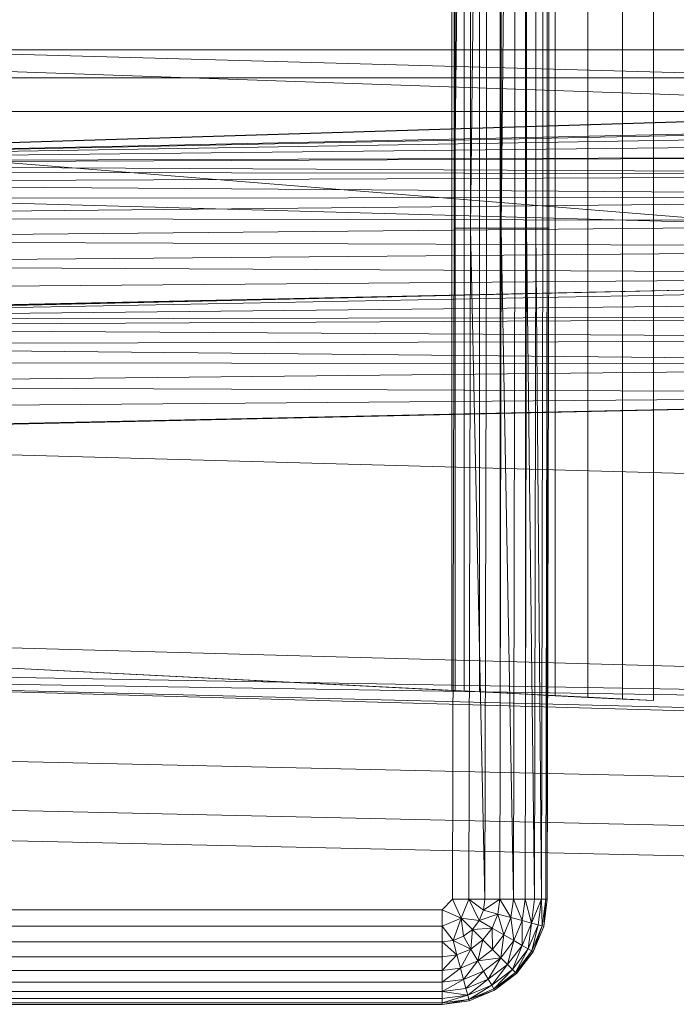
# Model space of a CAD drawing. Header units: metres. Extents: x 397.7 to 427.5, y 12.7 to 28.4.
# Tile 86 of 126: x 407.646 to 407.7374, y 27.0313 to 27.1684. Entities that reach past the tile are written whole.
import ezdxf

# ---------------------------------------------------------------- set-up
doc = ezdxf.new("R2010")
doc.units = ezdxf.units.M
doc.layers.add('A-DETL-____-MBND', color=7, linetype='Continuous', lineweight=18)

# ---------------------------------------------------------------- blocks, each defined once
blk = doc.blocks.new('Family - Inodor P5-151237-08_TEL_P5')
at = {"layer": 'A-DETL-____-MBND', "color": 253, "true_color": 0xaaaaaa}
for p, q in [((0.16489, 0.38826), (0.16489, 0.01465)), ((0.16489, 0.38826), (0.16489, 0.01465)), ((0.17052, 0.36194), (0.17052, 0.04274)), ((0.17536, 0.36218), (0.17536, 0.04249)), ((0.17966, 0.04228), (0.17966, 0.3624)), ((0.15161, 0.36098), (0.15161, 0.0437)), ((0.15205, 0.361), (0.15205, 0.04368)), ((0.15334, 0.36106), (0.15334, 0.04361)), ((0.15546, 0.36117), (0.15546, 0.04351)), ((0.15833, 0.36132), (0.15833, 0.04336)), ((0.16188, 0.3615), (0.16187, 0.04318)), ((0.16598, 0.36171), (0.16598, 0.04297)), ((0.15191, 0.10805), (0.15191, 0.29485)), ((0.15191, 0.29485), (0.15191, 0.10805)), ((0.15419, 0.29485), (0.15191, 0.10805)), ((0.15191, 0.10805), (0.15191, 0.29485)), ((0.15191, 0.10805), (0.15419, 0.29485)), ((0.15419, 0.10805), (0.15419, 0.29485)), ((0.15641, 0.29485), (0.15419, 0.10805)), ((0.15419, 0.10805), (0.15419, 0.29485)), ((0.15419, 0.10805), (0.15419, 0.29485)), ((0.15419, 0.10805), (0.15641, 0.29485)), ((0.15641, 0.10805), (0.15641, 0.29485)), ((0.15641, 0.10805), (0.15641, 0.29485)), ((0.15641, 0.10805), (0.15641, 0.29485)), ((0.15849, 0.10805), (0.15849, 0.29485)), ((0.15849, 0.29485), (0.15849, 0.10805)), ((0.16037, 0.29485), (0.15849, 0.10805)), ((0.15849, 0.10805), (0.15849, 0.29485)), ((0.15849, 0.10805), (0.16037, 0.29485)), ((0.16037, 0.10805), (0.16037, 0.29485)), ((0.16037, 0.10805), (0.16037, 0.29485)), ((0.16037, 0.10805), (0.16037, 0.29485)), ((0.162, 0.10805), (0.162, 0.29485)), ((0.162, 0.29485), (0.162, 0.10805)), ((0.162, 0.10805), (0.162, 0.29485)), ((0.16332, 0.10805), (0.16332, 0.29485)), ((0.16332, 0.29485), (0.16332, 0.10805)), ((0.16332, 0.10805), (0.16332, 0.29485)), ((0.16429, 0.10805), (0.16429, 0.29485)), ((0.16429, 0.29485), (0.16429, 0.10805)), ((0.16429, 0.10805), (0.16429, 0.29485)), ((0.16489, 0.10805), (0.16489, 0.29485)), ((0.16489, 0.29485), (0.16489, 0.10805)), ((0.16489, 0.10805), (0.16489, 0.29485)), ((0.16509, 0.29485), (0.16509, 0.10805)), ((0.16509, 0.29485), (0.16509, 0.10805)), ((0.51095, 0.12067), (0.00127, 0.13475)), ((0.52327, 0.1334), (0.00127, 0.11723)), ((0.00187, 0.11726), (0.52327, 0.1334)), ((0.00187, 0.11726), (0.52327, 0.1334)), ((0.28176, 0.13288), (0.00186, 0.13288)), ((0.28176, 0.13288), (0.00186, 0.13288)), ((0.28176, 0.12326), (0.00186, 0.13288)), ((0.28176, 0.12326), (0.00186, 0.13288)), ((0.00186, 0.13288), (0.28176, 0.13288)), ((0.28176, 0.13288), (0.00186, 0.13288)), ((0.00187, 0.11726), (0.51154, 0.13288)), ((0.00187, 0.11726), (0.51154, 0.13288)), ((0.00186, 0.12899), (0.28176, 0.12899)), ((0.28176, 0.12899), (0.00186, 0.12899)), ((0.00186, 0.12431), (0.28176, 0.12431)), ((0.28176, 0.12431), (0.00186, 0.12431)), ((0.28175, 0.10165), (0.00186, 0.12431)), ((0.28175, 0.10165), (0.00186, 0.12431)), ((0.28176, 0.12326), (0.00187, 0.11726)), ((0.00187, 0.11726), (0.28176, 0.12326)), ((0.00187, 0.11726), (0.28176, 0.12326)), ((0.00187, 0.11726), (0.28176, 0.12326)), ((0.28176, 0.12295), (0.00187, 0.11726)), ((0.00187, 0.11726), (0.28176, 0.12295)), ((0.28176, 0.12197), (0.00187, 0.11726)), ((0.00187, 0.11726), (0.28176, 0.12197)), ((0.28176, 0.12037), (0.00187, 0.11726)), ((0.00187, 0.11726), (0.28176, 0.12037)), ((0.28176, 0.11819), (0.00187, 0.11726)), ((0.00187, 0.11694), (0.28176, 0.11819)), ((0.00187, 0.11726), (0.28176, 0.11819)), ((0.00187, 0.11694), (0.28176, 0.11819)), ((0.28176, 0.11552), (0.00187, 0.11694)), ((0.28176, 0.11552), (0.00187, 0.11694)), ((0.28176, 0.11552), (0.00187, 0.11596)), ((0.28176, 0.11552), (0.00187, 0.11596)), ((0.28176, 0.11552), (0.00187, 0.11436)), ((0.00187, 0.11436), (0.28176, 0.11552)), ((0.51095, 0.09991), (0.00127, 0.11399)), ((0.28176, 0.11242), (0.00187, 0.11436)), ((0.28176, 0.11242), (0.00187, 0.11436)), ((0.28176, 0.11242), (0.00187, 0.11219)), ((0.00187, 0.10951), (0.28176, 0.11242)), ((0.00187, 0.11219), (0.28176, 0.11242)), ((0.00187, 0.10951), (0.28176, 0.11242)), ((0.28176, 0.10898), (0.00187, 0.10951)), ((0.28176, 0.10898), (0.00187, 0.10951)), ((0.28176, 0.10898), (0.00187, 0.10641)), ((0.00187, 0.10641), (0.28176, 0.10898)), ((0.15171, 0.01465), (0.15191, 0.10805)), ((0.15191, 0.10805), (0.15171, 0.01465)), ((0.15191, 0.10805), (0.15171, 0.01465)), ((0.15419, 0.10805), (0.15191, 0.10805)), ((0.15419, 0.10805), (0.15191, 0.10805)), ((0.15419, 0.10805), (0.15399, 0.01465)), ((0.15419, 0.10805), (0.15399, 0.01465)), ((0.15399, 0.01465), (0.15419, 0.10805)), ((0.15641, 0.10805), (0.15419, 0.10805)), ((0.15641, 0.10805), (0.15419, 0.10805)), ((0.15621, 0.01465), (0.15419, 0.10805)), ((0.15621, 0.01465), (0.15419, 0.10805)), ((0.15641, 0.10805), (0.15621, 0.01465)), ((0.15641, 0.10805), (0.15621, 0.01465)), ((0.15641, 0.10805), (0.15621, 0.01465)), ((0.15641, 0.10805), (0.15849, 0.10805)), ((0.15849, 0.10805), (0.15641, 0.10805)), ((0.15849, 0.10805), (0.15829, 0.01465)), ((0.15849, 0.10805), (0.15829, 0.01465)), ((0.15829, 0.01465), (0.15849, 0.10805)), ((0.16037, 0.10805), (0.15849, 0.10805)), ((0.16037, 0.10805), (0.15849, 0.10805)), ((0.16017, 0.01465), (0.15849, 0.10805)), ((0.16017, 0.01465), (0.15849, 0.10805)), ((0.16037, 0.10805), (0.16017, 0.01465)), ((0.16037, 0.10805), (0.16017, 0.01465)), ((0.16037, 0.10805), (0.16017, 0.01465)), ((0.16037, 0.10805), (0.162, 0.10805)), ((0.162, 0.10805), (0.16037, 0.10805)), ((0.162, 0.10805), (0.1618, 0.01465)), ((0.162, 0.10805), (0.1618, 0.01465)), ((0.1618, 0.01465), (0.162, 0.10805)), ((0.16332, 0.10805), (0.162, 0.10805)), ((0.162, 0.10805), (0.16332, 0.10805)), ((0.16332, 0.10805), (0.162, 0.10805)), ((0.16312, 0.01465), (0.162, 0.10805)), ((0.16312, 0.01465), (0.162, 0.10805)), ((0.16332, 0.10805), (0.16312, 0.01465)), ((0.16332, 0.10805), (0.16312, 0.01465)), ((0.16312, 0.01465), (0.16332, 0.10805)), ((0.16429, 0.10805), (0.16332, 0.10805)), ((0.16332, 0.10805), (0.16429, 0.10805)), ((0.16429, 0.10805), (0.16332, 0.10805)), ((0.16409, 0.01465), (0.16332, 0.10805)), ((0.16409, 0.01465), (0.16332, 0.10805)), ((0.16429, 0.10805), (0.16409, 0.01465)), ((0.16429, 0.10805), (0.16409, 0.01465)), ((0.16429, 0.10805), (0.16409, 0.01465)), ((0.16489, 0.10805), (0.16429, 0.10805)), ((0.16429, 0.10805), (0.16489, 0.10805)), ((0.16489, 0.10805), (0.16429, 0.10805)), ((0.16489, 0.10805), (0.16469, 0.01465)), ((0.16489, 0.10805), (0.16469, 0.01465)), ((0.16469, 0.01465), (0.16489, 0.10805)), ((0.16509, 0.10805), (0.16489, 0.10805)), ((0.16509, 0.10805), (0.16489, 0.01465)), ((0.16489, 0.10805), (0.16509, 0.10805)), ((0.16509, 0.10805), (0.16489, 0.01465)), ((0.16509, 0.10805), (0.16489, 0.10805)), ((0.16489, 0.01465), (0.16489, 0.10805)), ((0.16489, 0.01465), (0.16489, 0.10805)), ((0.28176, 0.10533), (0.00187, 0.10641)), ((0.28176, 0.10533), (0.00187, 0.10641)), ((0.28176, 0.10533), (0.00187, 0.10298)), ((0.00187, 0.10298), (0.28176, 0.10533)), ((0.28176, 0.10156), (0.00187, 0.10298)), ((0.28176, 0.10156), (0.00187, 0.10298)), ((0.28176, 0.10156), (0.00127, 0.09542)), ((0.28176, 0.10156), (0.00187, 0.09932)), ((0.00187, 0.09555), (0.28176, 0.10156)), ((0.00187, 0.09932), (0.28176, 0.10156)), ((0.00187, 0.09555), (0.28176, 0.10156)), ((0.28175, 0.10165), (0.00192, 0.09531)), ((0.00192, 0.09531), (0.28175, 0.10165)), ((0.28181, 0.10065), (0.00192, 0.09531)), ((0.00192, 0.09531), (0.28181, 0.10065)), ((0.28181, 0.0982), (0.00192, 0.09531)), ((0.00192, 0.09531), (0.28181, 0.0982)), ((0.28181, 0.09576), (0.00192, 0.09531)), ((0.00192, 0.09431), (0.28181, 0.09576)), ((0.00192, 0.09531), (0.28181, 0.09576)), ((0.00192, 0.09431), (0.28181, 0.09576)), ((0.28181, 0.09248), (0.00192, 0.09431)), ((0.28181, 0.09248), (0.00192, 0.09431)), ((0.28181, 0.09248), (0.00192, 0.09185)), ((0.00192, 0.09185), (0.28181, 0.09248)), ((0.28181, 0.08906), (0.00192, 0.09185)), ((0.28181, 0.08906), (0.00192, 0.09185)), ((0.28181, 0.08906), (0.00192, 0.08942)), ((0.28181, 0.08906), (0.00192, 0.08942)), ((0.28181, 0.08906), (0.00192, 0.08614)), ((0.00192, 0.08614), (0.28181, 0.08906)), ((0.28181, 0.08497), (0.00192, 0.08614)), ((0.28181, 0.08497), (0.00192, 0.08614)), ((0.28181, 0.08497), (0.00127, 0.07882)), ((0.28181, 0.08497), (0.00192, 0.08272)), ((0.00192, 0.07896), (0.28181, 0.08497)), ((0.00192, 0.08272), (0.28181, 0.08497)), ((0.00192, 0.07896), (0.28181, 0.08497)), ((0.51095, 0.06488), (0.00127, 0.07896)), ((0.51095, 0.03799), (0.00127, 0.05207)), ((0.01521, 0.05064), (0.15161, 0.0437)), ((0.17966, 0.04228), (0.01521, 0.05064)), ((0.51095, 0.03799), (0.00127, 0.04712)), ((0.51095, 0.03799), (0.00127, 0.04594)), ((0.51095, 0.03305), (0.00127, 0.04594)), ((0.51095, 0.03186), (0.00127, 0.04594)), ((0.15161, 0.0437), (0.15205, 0.04368)), ((0.15205, 0.04368), (0.15334, 0.04361)), ((0.15334, 0.04361), (0.15546, 0.04351)), ((0.15546, 0.04351), (0.15833, 0.04336)), ((0.15833, 0.04336), (0.16187, 0.04318)), ((0.16187, 0.04318), (0.16598, 0.04297)), ((0.16598, 0.04297), (0.17052, 0.04274)), ((0.17052, 0.04274), (0.17536, 0.04249)), ((0.17536, 0.04249), (0.17966, 0.04228)), ((0.00056, 0.03582), (0.31998, 0.0287)), ((0.00056, 0.03582), (0.31998, 0.0287)), ((0.00022, 0.02899), (0.31971, 0.02187)), ((0.00022, 0.02899), (0.31971, 0.02187)), ((0, 0.02477), (0.31954, 0.01764)), ((0, 0.02477), (0.31954, 0.01764)), ((0.15171, 0.01465), (0.15024, 0.01318)), ((0.15171, 0.01465), (0.15024, 0.01318)), ((0.15024, 0.01318), (0.15171, 0.01465)), ((0.15399, 0.01465), (0.15171, 0.01465)), ((0.15289, 0.012), (0.15171, 0.01465)), ((0.15399, 0.01465), (0.15171, 0.01465)), ((0.15289, 0.012), (0.15171, 0.01465)), ((0.15399, 0.01465), (0.15289, 0.012)), ((0.15289, 0.012), (0.15399, 0.01465)), ((0.15621, 0.01465), (0.15399, 0.01465)), ((0.156, 0.01311), (0.15399, 0.01465)), ((0.15621, 0.01465), (0.15399, 0.01465)), ((0.156, 0.01311), (0.15399, 0.01465)), ((0.15399, 0.01465), (0.15621, 0.01465)), ((0.156, 0.01311), (0.15399, 0.01465)), ((0.15541, 0.01167), (0.15399, 0.01465)), ((0.15541, 0.01167), (0.15399, 0.01465)), ((0.15621, 0.01465), (0.156, 0.01311)), ((0.15829, 0.01465), (0.156, 0.01311)), ((0.156, 0.01311), (0.15621, 0.01465)), ((0.156, 0.01311), (0.15621, 0.01465)), ((0.156, 0.01311), (0.15829, 0.01465)), ((0.15829, 0.01465), (0.15621, 0.01465)), ((0.15829, 0.01465), (0.15621, 0.01465)), ((0.15829, 0.01465), (0.15621, 0.01465)), ((0.15829, 0.01465), (0.15801, 0.01257)), ((0.15801, 0.01257), (0.15829, 0.01465)), ((0.15801, 0.01257), (0.15829, 0.01465)), ((0.16017, 0.01465), (0.15829, 0.01465)), ((0.16017, 0.01465), (0.15829, 0.01465)), ((0.16017, 0.01465), (0.15829, 0.01465)), ((0.15983, 0.01208), (0.15829, 0.01465)), ((0.15983, 0.01208), (0.15829, 0.01465)), ((0.16017, 0.01465), (0.15983, 0.01208)), ((0.16017, 0.01465), (0.15983, 0.01208)), ((0.15983, 0.01208), (0.16017, 0.01465)), ((0.1618, 0.01465), (0.16017, 0.01465)), ((0.1618, 0.01465), (0.16017, 0.01465)), ((0.1618, 0.01465), (0.16017, 0.01465)), ((0.1614, 0.01166), (0.16017, 0.01465)), ((0.1614, 0.01166), (0.16017, 0.01465)), ((0.1618, 0.01465), (0.1614, 0.01166)), ((0.1618, 0.01465), (0.1614, 0.01166)), ((0.1614, 0.01166), (0.1618, 0.01465)), ((0.16312, 0.01465), (0.1618, 0.01465)), ((0.16312, 0.01465), (0.1618, 0.01465)), ((0.16312, 0.01465), (0.1618, 0.01465)), ((0.16268, 0.01132), (0.1618, 0.01465)), ((0.16268, 0.01132), (0.1618, 0.01465)), ((0.16312, 0.01465), (0.16268, 0.01132)), ((0.16312, 0.01465), (0.16268, 0.01132)), ((0.16409, 0.01465), (0.16268, 0.01132)), ((0.16268, 0.01132), (0.16312, 0.01465)), ((0.16268, 0.01132), (0.16409, 0.01465)), ((0.16409, 0.01465), (0.16312, 0.01465)), ((0.16409, 0.01465), (0.16312, 0.01465)), ((0.16409, 0.01465), (0.16312, 0.01465)), ((0.16409, 0.01465), (0.16362, 0.01106)), ((0.16362, 0.01106), (0.16409, 0.01465)), ((0.16362, 0.01106), (0.16409, 0.01465)), ((0.16469, 0.01465), (0.16409, 0.01465)), ((0.16469, 0.01465), (0.16409, 0.01465)), ((0.16469, 0.01465), (0.16409, 0.01465)), ((0.16419, 0.01091), (0.16409, 0.01465)), ((0.16419, 0.01091), (0.16409, 0.01465)), ((0.16469, 0.01465), (0.16419, 0.01091)), ((0.16469, 0.01465), (0.16419, 0.01091)), ((0.16419, 0.01091), (0.16469, 0.01465)), ((0.16489, 0.01465), (0.16439, 0.01086)), ((0.16489, 0.01465), (0.16439, 0.01086)), ((0.16489, 0.01465), (0.16439, 0.01086)), ((0.16489, 0.01465), (0.16439, 0.01086)), ((0.16439, 0.01086), (0.16469, 0.01465)), ((0.16439, 0.01086), (0.16469, 0.01465)), ((0.16489, 0.01465), (0.16469, 0.01465)), ((0.16489, 0.01465), (0.16469, 0.01465)), ((0.16489, 0.01465), (0.16469, 0.01465)), ((0.15024, 0.01318), (0.01521, 0.01318)), ((0.01521, 0.01318), (0.15024, 0.01318)), ((0.15024, 0.01318), (0.01521, 0.01318)), ((0.15289, 0.012), (0.15024, 0.01318)), ((0.15024, 0.0109), (0.15024, 0.01318)), ((0.15289, 0.012), (0.15024, 0.01318)), ((0.15024, 0.01318), (0.15024, 0.0109)), ((0.156, 0.01311), (0.15541, 0.01167)), ((0.156, 0.01311), (0.15541, 0.01167)), ((0.15541, 0.01167), (0.156, 0.01311)), ((0.15801, 0.01257), (0.15541, 0.01167)), ((0.15541, 0.01167), (0.15801, 0.01257)), ((0.15801, 0.01257), (0.156, 0.01311)), ((0.15801, 0.01257), (0.156, 0.01311)), ((0.15801, 0.01257), (0.156, 0.01311)), ((0.15801, 0.01257), (0.15721, 0.01062)), ((0.15721, 0.01062), (0.15801, 0.01257)), ((0.15721, 0.01062), (0.15801, 0.01257)), ((0.15983, 0.01208), (0.15801, 0.01257)), ((0.15983, 0.01208), (0.15801, 0.01257)), ((0.15983, 0.01208), (0.15801, 0.01257)), ((0.15884, 0.00968), (0.15801, 0.01257)), ((0.15884, 0.00968), (0.15801, 0.01257)), ((0.15289, 0.012), (0.15024, 0.0109)), ((0.15024, 0.0109), (0.15289, 0.012)), ((0.15178, 0.00888), (0.15289, 0.012)), ((0.15178, 0.00888), (0.15289, 0.012)), ((0.15541, 0.01167), (0.15289, 0.012)), ((0.15446, 0.01043), (0.15289, 0.012)), ((0.15322, 0.00948), (0.15289, 0.012)), ((0.15541, 0.01167), (0.15289, 0.012)), ((0.15541, 0.01167), (0.15289, 0.012)), ((0.15446, 0.01043), (0.15289, 0.012)), ((0.15446, 0.01043), (0.15289, 0.012)), ((0.15322, 0.00948), (0.15289, 0.012)), ((0.15322, 0.00948), (0.15289, 0.012)), ((0.15541, 0.01167), (0.15446, 0.01043)), ((0.15541, 0.01167), (0.15446, 0.01043)), ((0.15446, 0.01043), (0.15541, 0.01167)), ((0.15721, 0.01062), (0.15541, 0.01167)), ((0.15721, 0.01062), (0.15541, 0.01167)), ((0.15721, 0.01062), (0.15541, 0.01167)), ((0.15983, 0.01208), (0.15884, 0.00968)), ((0.15983, 0.01208), (0.15884, 0.00968)), ((0.15884, 0.00968), (0.15983, 0.01208)), ((0.1614, 0.01166), (0.15983, 0.01208)), ((0.1614, 0.01166), (0.15983, 0.01208)), ((0.1614, 0.01166), (0.15983, 0.01208)), ((0.16025, 0.00887), (0.15983, 0.01208)), ((0.16025, 0.00887), (0.15983, 0.01208)), ((0.1614, 0.01166), (0.16025, 0.00887)), ((0.1614, 0.01166), (0.16025, 0.00887)), ((0.16025, 0.00887), (0.1614, 0.01166)), ((0.16139, 0.00821), (0.1614, 0.01166)), ((0.16139, 0.00821), (0.1614, 0.01166)), ((0.16268, 0.01132), (0.16139, 0.00821)), ((0.16268, 0.01132), (0.16139, 0.00821)), ((0.16139, 0.00821), (0.16268, 0.01132)), ((0.16268, 0.01132), (0.1614, 0.01166)), ((0.16268, 0.01132), (0.1614, 0.01166)), ((0.16268, 0.01132), (0.1614, 0.01166)), ((0.16223, 0.00772), (0.16268, 0.01132)), ((0.16223, 0.00772), (0.16268, 0.01132)), ((0.16362, 0.01106), (0.16223, 0.00772)), ((0.16362, 0.01106), (0.16223, 0.00772)), ((0.16223, 0.00772), (0.16362, 0.01106)), ((0.16362, 0.01106), (0.16268, 0.01132)), ((0.16362, 0.01106), (0.16268, 0.01132)), ((0.16362, 0.01106), (0.16268, 0.01132)), ((0.16275, 0.00743), (0.16362, 0.01106)), ((0.16275, 0.00743), (0.16362, 0.01106)), ((0.16419, 0.01091), (0.16362, 0.01106)), ((0.16419, 0.01091), (0.16362, 0.01106)), ((0.16419, 0.01091), (0.16362, 0.01106)), ((0.15024, 0.0109), (0.01521, 0.0109)), ((0.01521, 0.0109), (0.15024, 0.0109)), ((0.15024, 0.0109), (0.01521, 0.0109)), ((0.15178, 0.00888), (0.15024, 0.0109)), ((0.15024, 0.00868), (0.15024, 0.0109)), ((0.15178, 0.00888), (0.15024, 0.0109)), ((0.15178, 0.00888), (0.15024, 0.0109)), ((0.15024, 0.00868), (0.15024, 0.0109)), ((0.15024, 0.0109), (0.15024, 0.00868)), ((0.15446, 0.01043), (0.15322, 0.00948)), ((0.15446, 0.01043), (0.15322, 0.00948)), ((0.15322, 0.00948), (0.15446, 0.01043)), ((0.15426, 0.00768), (0.15446, 0.01043)), ((0.15426, 0.00768), (0.15446, 0.01043)), ((0.15721, 0.01062), (0.15446, 0.01043)), ((0.15446, 0.01043), (0.15721, 0.01062)), ((0.15593, 0.00896), (0.15446, 0.01043)), ((0.15593, 0.00896), (0.15446, 0.01043)), ((0.15593, 0.00896), (0.15446, 0.01043)), ((0.15721, 0.01062), (0.15593, 0.00896)), ((0.15593, 0.00896), (0.15721, 0.01062)), ((0.15593, 0.00896), (0.15721, 0.01062)), ((0.15884, 0.00968), (0.15721, 0.01062)), ((0.15884, 0.00968), (0.15721, 0.01062)), ((0.15884, 0.00968), (0.15721, 0.01062)), ((0.15726, 0.00763), (0.15721, 0.01062)), ((0.15726, 0.00763), (0.15721, 0.01062)), ((0.15884, 0.00968), (0.15726, 0.00763)), ((0.15884, 0.00968), (0.15726, 0.00763)), ((0.15726, 0.00763), (0.15884, 0.00968)), ((0.15841, 0.00648), (0.15884, 0.00968)), ((0.15841, 0.00648), (0.15884, 0.00968)), ((0.16025, 0.00887), (0.15884, 0.00968)), ((0.16025, 0.00887), (0.15884, 0.00968)), ((0.16025, 0.00887), (0.15884, 0.00968)), ((0.16419, 0.01091), (0.16275, 0.00743)), ((0.16419, 0.01091), (0.16275, 0.00743)), ((0.16275, 0.00743), (0.16419, 0.01091)), ((0.16292, 0.00733), (0.16419, 0.01091)), ((0.16292, 0.00733), (0.16419, 0.01091)), ((0.16439, 0.01086), (0.16292, 0.00733)), ((0.16439, 0.01086), (0.16292, 0.00733)), ((0.16439, 0.01086), (0.16292, 0.00733)), ((0.16439, 0.01086), (0.16292, 0.00733)), ((0.16439, 0.01086), (0.16419, 0.01091)), ((0.16439, 0.01086), (0.16419, 0.01091)), ((0.16439, 0.01086), (0.16419, 0.01091)), ((0.15024, 0.00868), (0.01521, 0.00868)), ((0.01521, 0.00868), (0.15024, 0.00868)), ((0.15024, 0.00868), (0.01521, 0.00868)), ((0.15178, 0.00888), (0.15024, 0.00868)), ((0.15178, 0.00888), (0.15024, 0.00868)), ((0.15024, 0.00868), (0.15178, 0.00888)), ((0.15024, 0.0066), (0.15024, 0.00868)), ((0.15232, 0.00687), (0.15024, 0.00868)), ((0.15024, 0.00868), (0.15024, 0.0066)), ((0.15232, 0.00687), (0.15024, 0.00868)), ((0.15024, 0.0066), (0.15024, 0.00868)), ((0.15322, 0.00948), (0.15178, 0.00888)), ((0.15322, 0.00948), (0.15178, 0.00888)), ((0.15178, 0.00888), (0.15322, 0.00948)), ((0.15178, 0.00888), (0.15232, 0.00687)), ((0.15426, 0.00768), (0.15178, 0.00888)), ((0.15232, 0.00687), (0.15178, 0.00888)), ((0.15426, 0.00768), (0.15178, 0.00888)), ((0.15232, 0.00687), (0.15178, 0.00888)), ((0.15426, 0.00768), (0.15322, 0.00948)), ((0.15426, 0.00768), (0.15322, 0.00948)), ((0.15426, 0.00768), (0.15322, 0.00948)), ((0.15593, 0.00896), (0.15426, 0.00768)), ((0.15593, 0.00896), (0.15426, 0.00768)), ((0.15426, 0.00768), (0.15593, 0.00896)), ((0.1552, 0.00605), (0.15593, 0.00896)), ((0.1552, 0.00605), (0.15593, 0.00896)), ((0.15726, 0.00763), (0.15593, 0.00896)), ((0.15726, 0.00763), (0.15593, 0.00896)), ((0.15726, 0.00763), (0.15593, 0.00896)), ((0.16025, 0.00887), (0.15841, 0.00648)), ((0.16025, 0.00887), (0.15841, 0.00648)), ((0.15841, 0.00648), (0.16025, 0.00887)), ((0.15935, 0.00554), (0.16025, 0.00887)), ((0.15935, 0.00554), (0.16025, 0.00887)), ((0.16139, 0.00821), (0.16025, 0.00887)), ((0.16139, 0.00821), (0.16025, 0.00887)), ((0.16139, 0.00821), (0.16025, 0.00887)), ((0.15232, 0.00687), (0.15024, 0.0066)), ((0.15232, 0.00687), (0.15024, 0.0066)), ((0.15024, 0.00472), (0.15232, 0.00687)), ((0.15024, 0.0066), (0.15232, 0.00687)), ((0.15024, 0.00472), (0.15232, 0.00687)), ((0.15426, 0.00768), (0.15232, 0.00687)), ((0.15426, 0.00768), (0.15232, 0.00687)), ((0.15232, 0.00687), (0.15426, 0.00768)), ((0.15281, 0.00505), (0.15232, 0.00687)), ((0.15281, 0.00505), (0.15232, 0.00687)), ((0.15281, 0.00505), (0.15232, 0.00687)), ((0.15281, 0.00505), (0.15426, 0.00768)), ((0.15281, 0.00505), (0.15426, 0.00768)), ((0.1552, 0.00605), (0.15426, 0.00768)), ((0.1552, 0.00605), (0.15426, 0.00768)), ((0.1552, 0.00605), (0.15426, 0.00768)), ((0.15726, 0.00763), (0.1552, 0.00605)), ((0.15726, 0.00763), (0.1552, 0.00605)), ((0.1552, 0.00605), (0.15726, 0.00763)), ((0.15841, 0.00648), (0.15726, 0.00763)), ((0.15841, 0.00648), (0.15726, 0.00763)), ((0.15841, 0.00648), (0.15726, 0.00763)), ((0.16139, 0.00821), (0.15935, 0.00554)), ((0.16139, 0.00821), (0.15935, 0.00554)), ((0.15935, 0.00554), (0.16139, 0.00821)), ((0.16003, 0.00485), (0.16139, 0.00821)), ((0.16003, 0.00485), (0.16139, 0.00821)), ((0.16223, 0.00772), (0.16003, 0.00485)), ((0.16223, 0.00772), (0.16003, 0.00485)), ((0.16003, 0.00485), (0.16223, 0.00772)), ((0.16045, 0.00443), (0.16223, 0.00772)), ((0.16045, 0.00443), (0.16223, 0.00772)), ((0.16275, 0.00743), (0.16045, 0.00443)), ((0.16275, 0.00743), (0.16045, 0.00443)), ((0.16045, 0.00443), (0.16275, 0.00743)), ((0.1606, 0.00429), (0.16275, 0.00743)), ((0.1606, 0.00429), (0.16275, 0.00743)), ((0.16292, 0.00733), (0.1606, 0.00429)), ((0.16292, 0.00733), (0.1606, 0.00429)), ((0.16292, 0.00733), (0.1606, 0.00429)), ((0.16292, 0.00733), (0.1606, 0.00429)), ((0.16223, 0.00772), (0.16139, 0.00821)), ((0.16223, 0.00772), (0.16139, 0.00821)), ((0.16223, 0.00772), (0.16139, 0.00821)), ((0.16275, 0.00743), (0.16223, 0.00772)), ((0.16275, 0.00743), (0.16223, 0.00772)), ((0.16275, 0.00743), (0.16223, 0.00772)), ((0.16292, 0.00733), (0.16275, 0.00743)), ((0.16292, 0.00733), (0.16275, 0.00743)), ((0.16292, 0.00733), (0.16275, 0.00743)), ((0.15024, 0.0066), (0.01521, 0.0066)), ((0.01521, 0.0066), (0.15024, 0.0066)), ((0.15024, 0.0066), (0.01521, 0.0066)), ((0.15024, 0.00472), (0.15024, 0.0066)), ((0.15024, 0.00472), (0.15024, 0.0066)), ((0.15024, 0.0066), (0.15024, 0.00472)), ((0.1552, 0.00605), (0.15281, 0.00505)), ((0.1552, 0.00605), (0.15281, 0.00505)), ((0.15281, 0.00505), (0.1552, 0.00605)), ((0.15323, 0.00348), (0.1552, 0.00605)), ((0.15323, 0.00348), (0.1552, 0.00605)), ((0.15841, 0.00648), (0.1552, 0.00605)), ((0.1552, 0.00605), (0.15841, 0.00648)), ((0.15602, 0.00464), (0.1552, 0.00605)), ((0.15602, 0.00464), (0.1552, 0.00605)), ((0.15602, 0.00464), (0.1552, 0.00605)), ((0.15841, 0.00648), (0.15602, 0.00464)), ((0.15602, 0.00464), (0.15841, 0.00648)), ((0.15602, 0.00464), (0.15841, 0.00648)), ((0.15668, 0.0035), (0.15841, 0.00648)), ((0.15668, 0.0035), (0.15841, 0.00648)), ((0.15935, 0.00554), (0.15668, 0.0035)), ((0.15935, 0.00554), (0.15668, 0.0035)), ((0.15668, 0.0035), (0.15935, 0.00554)), ((0.15716, 0.00265), (0.15935, 0.00554)), ((0.15716, 0.00265), (0.15935, 0.00554)), ((0.15935, 0.00554), (0.15841, 0.00648)), ((0.15935, 0.00554), (0.15841, 0.00648)), ((0.15935, 0.00554), (0.15841, 0.00648)), ((0.16003, 0.00485), (0.15935, 0.00554)), ((0.16003, 0.00485), (0.15935, 0.00554)), ((0.16003, 0.00485), (0.15935, 0.00554)), ((0.15024, 0.00472), (0.01521, 0.00472)), ((0.01521, 0.00472), (0.15024, 0.00472)), ((0.15024, 0.00472), (0.01521, 0.00472)), ((0.15281, 0.00505), (0.15024, 0.00472)), ((0.15281, 0.00505), (0.15024, 0.00472)), ((0.15024, 0.00309), (0.15281, 0.00505)), ((0.15024, 0.00472), (0.15281, 0.00505)), ((0.15024, 0.00309), (0.15281, 0.00505)), ((0.15024, 0.00309), (0.15024, 0.00472)), ((0.15024, 0.00309), (0.15024, 0.00472)), ((0.15024, 0.00472), (0.15024, 0.00309)), ((0.15323, 0.00348), (0.15281, 0.00505)), ((0.15323, 0.00348), (0.15281, 0.00505)), ((0.15323, 0.00348), (0.15281, 0.00505)), ((0.15602, 0.00464), (0.15323, 0.00348)), ((0.15602, 0.00464), (0.15323, 0.00348)), ((0.15323, 0.00348), (0.15602, 0.00464)), ((0.15357, 0.00221), (0.15602, 0.00464)), ((0.15357, 0.00221), (0.15602, 0.00464)), ((0.15668, 0.0035), (0.15602, 0.00464)), ((0.15668, 0.0035), (0.15602, 0.00464)), ((0.15668, 0.0035), (0.15602, 0.00464)), ((0.16003, 0.00485), (0.15716, 0.00265)), ((0.16003, 0.00485), (0.15716, 0.00265)), ((0.15716, 0.00265), (0.16003, 0.00485)), ((0.15746, 0.00214), (0.16003, 0.00485)), ((0.15746, 0.00214), (0.16003, 0.00485)), ((0.16045, 0.00443), (0.15746, 0.00214)), ((0.16045, 0.00443), (0.15746, 0.00214)), ((0.15746, 0.00214), (0.16045, 0.00443)), ((0.1606, 0.00429), (0.15746, 0.00214)), ((0.15746, 0.00214), (0.1606, 0.00429)), ((0.1606, 0.00429), (0.15756, 0.00196)), ((0.1606, 0.00429), (0.15756, 0.00196)), ((0.1606, 0.00429), (0.15756, 0.00196)), ((0.15756, 0.00196), (0.1606, 0.00429)), ((0.16045, 0.00443), (0.16003, 0.00485)), ((0.16045, 0.00443), (0.16003, 0.00485)), ((0.16045, 0.00443), (0.16003, 0.00485)), ((0.1606, 0.00429), (0.16045, 0.00443)), ((0.1606, 0.00429), (0.16045, 0.00443)), ((0.1606, 0.00429), (0.16045, 0.00443)), ((0.15024, 0.00309), (0.01521, 0.00309)), ((0.01521, 0.00309), (0.15024, 0.00309)), ((0.15024, 0.00309), (0.01521, 0.00309)), ((0.15323, 0.00348), (0.15024, 0.00309)), ((0.15323, 0.00348), (0.15024, 0.00309)), ((0.15024, 0.00177), (0.15323, 0.00348)), ((0.15024, 0.00309), (0.15323, 0.00348)), ((0.15024, 0.00177), (0.15323, 0.00348)), ((0.15024, 0.00177), (0.15024, 0.00309)), ((0.15024, 0.00177), (0.15024, 0.00309)), ((0.15024, 0.00309), (0.15024, 0.00177)), ((0.15357, 0.00221), (0.15323, 0.00348)), ((0.15357, 0.00221), (0.15323, 0.00348)), ((0.15357, 0.00221), (0.15323, 0.00348)), ((0.15668, 0.0035), (0.15357, 0.00221)), ((0.15668, 0.0035), (0.15357, 0.00221)), ((0.15357, 0.00221), (0.15668, 0.0035)), ((0.15382, 0.00127), (0.15668, 0.0035)), ((0.15382, 0.00127), (0.15668, 0.0035)), ((0.15716, 0.00265), (0.15668, 0.0035)), ((0.15716, 0.00265), (0.15668, 0.0035)), ((0.15716, 0.00265), (0.15668, 0.0035)), ((0.15024, 0.00177), (0.01521, 0.00177)), ((0.01521, 0.00177), (0.15024, 0.00177)), ((0.15024, 0.00177), (0.01521, 0.00177)), ((0.15357, 0.00221), (0.15024, 0.00177)), ((0.15357, 0.00221), (0.15024, 0.00177)), ((0.15024, 0.00177), (0.15357, 0.00221)), ((0.15024, 0.0008), (0.15024, 0.00177)), ((0.15382, 0.00127), (0.15024, 0.00177)), ((0.15024, 0.00177), (0.15024, 0.0008)), ((0.15382, 0.00127), (0.15024, 0.00177)), ((0.15024, 0.0008), (0.15024, 0.00177)), ((0.15382, 0.00127), (0.15357, 0.00221)), ((0.15382, 0.00127), (0.15357, 0.00221)), ((0.15382, 0.00127), (0.15357, 0.00221)), ((0.15716, 0.00265), (0.15382, 0.00127)), ((0.15716, 0.00265), (0.15382, 0.00127)), ((0.15382, 0.00127), (0.15716, 0.00265)), ((0.15398, 0.00069), (0.15716, 0.00265)), ((0.15398, 0.00069), (0.15716, 0.00265)), ((0.15746, 0.00214), (0.15398, 0.00069)), ((0.15746, 0.00214), (0.15398, 0.00069)), ((0.15398, 0.00069), (0.15746, 0.00214)), ((0.15756, 0.00196), (0.15398, 0.00069)), ((0.15398, 0.00069), (0.15756, 0.00196)), ((0.15756, 0.00196), (0.15403, 0.0005)), ((0.15756, 0.00196), (0.15403, 0.0005)), ((0.15756, 0.00196), (0.15403, 0.0005)), ((0.15403, 0.0005), (0.15756, 0.00196)), ((0.15746, 0.00214), (0.15716, 0.00265)), ((0.15746, 0.00214), (0.15716, 0.00265)), ((0.15746, 0.00214), (0.15716, 0.00265)), ((0.15756, 0.00196), (0.15746, 0.00214)), ((0.15756, 0.00196), (0.15746, 0.00214)), ((0.15756, 0.00196), (0.15746, 0.00214)), ((0.15024, 0.0008), (0.01521, 0.0008)), ((0.01521, 0.0008), (0.15024, 0.0008)), ((0.15024, 0.0008), (0.01521, 0.0008)), ((0.15024, 0.0002), (0.01521, 0.0002)), ((0.01521, 0.0002), (0.15024, 0.0002)), ((0.15024, 0.0002), (0.01521, 0.0002)), ((0.15024, 0), (0.01521, 0)), ((0.15024, 0), (0.01521, 0)), ((0.15024, 0), (0.01521, 0)), ((0.01521, 0), (0.15024, 0)), ((0.15382, 0.00127), (0.15024, 0.0008)), ((0.15382, 0.00127), (0.15024, 0.0008)), ((0.15024, 0.0002), (0.15382, 0.00127)), ((0.15024, 0.0008), (0.15382, 0.00127)), ((0.15024, 0.0002), (0.15382, 0.00127)), ((0.15024, 0.0002), (0.15024, 0.0008)), ((0.15024, 0.0002), (0.15024, 0.0008)), ((0.15024, 0.0008), (0.15024, 0.0002)), ((0.15398, 0.00069), (0.15024, 0.0002)), ((0.15398, 0.00069), (0.15024, 0.0002)), ((0.15024, 0), (0.15398, 0.00069)), ((0.15024, 0), (0.15398, 0.00069)), ((0.15024, 0.0002), (0.15398, 0.00069)), ((0.15403, 0.0005), (0.15024, 0)), ((0.15403, 0.0005), (0.15024, 0)), ((0.15403, 0.0005), (0.15024, 0)), ((0.15403, 0.0005), (0.15024, 0)), ((0.15024, 0), (0.15024, 0.0002)), ((0.15024, 0), (0.15024, 0.0002)), ((0.15024, 0.0002), (0.15024, 0)), ((0.15398, 0.00069), (0.15382, 0.00127)), ((0.15398, 0.00069), (0.15382, 0.00127)), ((0.15398, 0.00069), (0.15382, 0.00127)), ((0.15403, 0.0005), (0.15398, 0.00069)), ((0.15403, 0.0005), (0.15398, 0.00069)), ((0.15403, 0.0005), (0.15398, 0.00069))]:
    blk.add_line(p, q, dxfattribs=at)
blk = doc.blocks.new('LONDR55-XX_ZZ-ARQ-CAA-M3D-Londres55_ifc-1-08_TEL_P5')
at = {"layer": 'A-DETL-____-MBND', "color": 253, "lineweight": 18, "true_color": 0xaaaaaa}
blk.add_blockref('Family - Inodor P5-151237-08_TEL_P5', (407.55454, 27.03126), dxfattribs=at)

msp = doc.modelspace()

# ---------------------------------------------------------------- block references
at = {"lineweight": 5}
msp.add_blockref('LONDR55-XX_ZZ-ARQ-CAA-M3D-Londres55_ifc-1-08_TEL_P5', (0, 0), dxfattribs=at)

doc.saveas('drawing.dxf')
